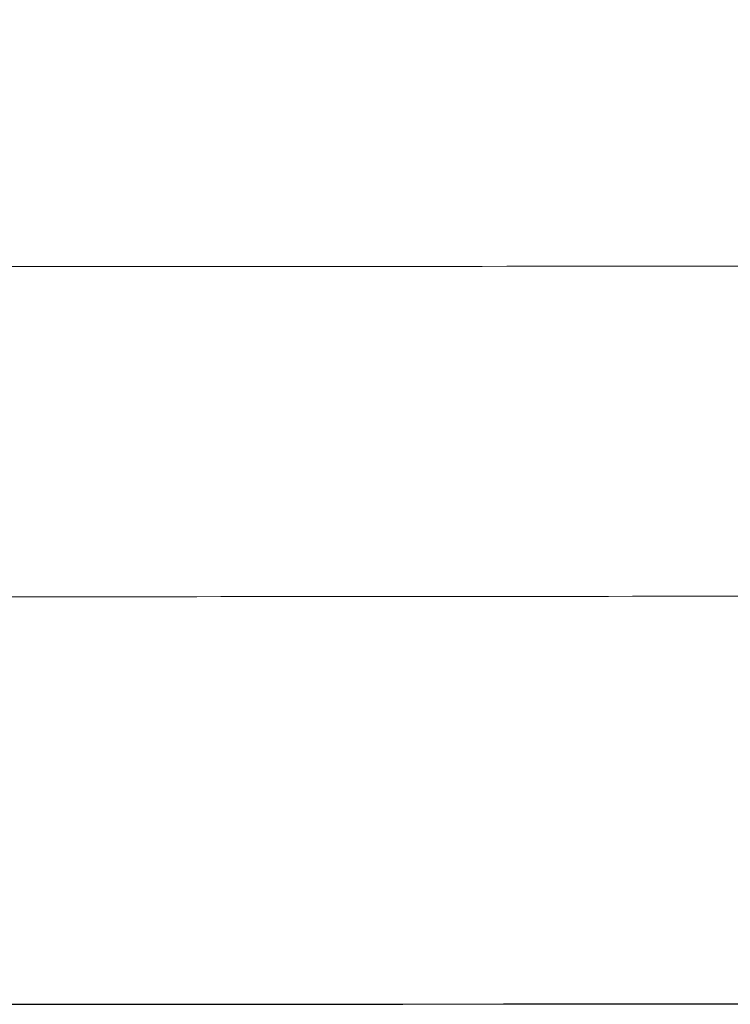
# Model space of a CAD drawing. Header units: millimetres. Extents: x 8 to 424, y 12 to 199.
# Tile 38 of 83: x 58.86 to 59.91, y 168.14 to 169.59. Entities that reach past the tile are written whole.
import ezdxf

# ---------------------------------------------------------------- set-up
doc = ezdxf.new("R2010")
doc.units = ezdxf.units.MM

msp = doc.modelspace()

# ---------------------------------------------------------------- linework, layer by layer
at = {"color": 7, "linetype": 'Continuous', "lineweight": 30}
msp.add_arc((57.8601, 2216.6358), 2048.4999, 270.0272622, 271.0932866, dxfattribs=at)
at = {"color": 252, "linetype": 'Continuous', "lineweight": 0}
for points, knots in [([(58.2928, 169.2265), (59.08, 169.2269), (60.6544, 169.2278), (63.016, 169.2325), (65.3776, 169.2398), (67.7392, 169.2499), (70.1008, 169.2627), (72.4624, 169.2782), (74.824, 169.2964), (77.2037, 169.3175), (79.6016, 169.3416), (82.0176, 169.3687), (84.4336, 169.3987), (86.8496, 169.4316), (89.2656, 169.4672), (91.6815, 169.5058), (94.0974, 169.5471), (95.7079, 169.577), (96.5132, 169.5919)], [0, 0, 0, 0, 0.061785, 0.123571, 0.185356, 0.247141, 0.308928, 0.370715, 0.432501, 0.494288, 0.557501, 0.620715, 0.683928, 0.747141, 0.810356, 0.873571, 0.936785, 1, 1, 1, 1]), ([(96.5175, 169.1034), (95.7122, 169.0885), (94.1018, 169.0586), (91.686, 169.0174), (89.2702, 168.9789), (86.8543, 168.9432), (84.4383, 168.9104), (82.0224, 168.8805), (79.6063, 168.8534), (77.231, 168.8296), (74.8963, 168.8088), (72.6024, 168.791), (70.3085, 168.7758), (68.0145, 168.7631), (65.7205, 168.753), (63.4264, 168.7455), (61.1324, 168.7404), (59.603, 168.7392), (58.8384, 168.7386)], [0, 0, 0, 0, 0.06412, 0.128239, 0.192359, 0.25648, 0.320601, 0.384722, 0.448843, 0.512965, 0.573843, 0.634722, 0.695601, 0.75648, 0.81736, 0.87824, 0.93912, 1, 1, 1, 1])]:
    msp.add_open_spline(points, degree=3, knots=knots, dxfattribs=at)

doc.saveas('drawing.dxf')
